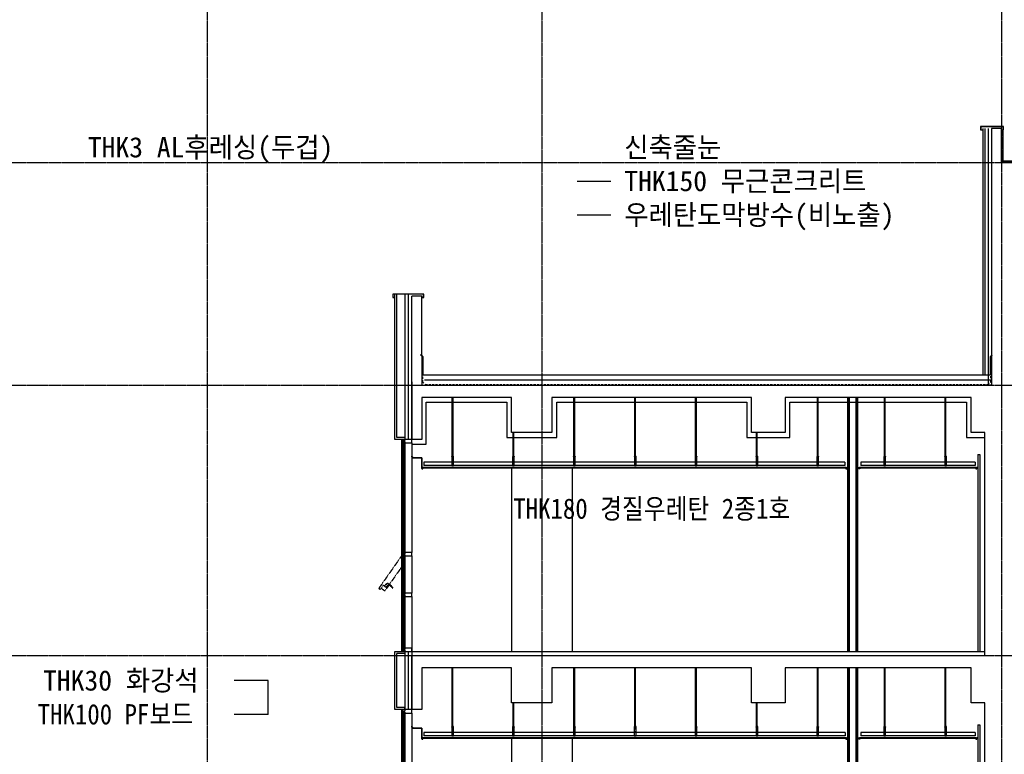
# Model space of a CAD drawing. Header units: millimetres. Extents: x 3445018 to 4174071, y -6064565 to -5122887.
# Tile 84 of 192: x 3682587 to 3697149, y -5415113 to -5404241. Entities that reach past the tile are written whole.
import ezdxf

# ---------------------------------------------------------------- set-up
doc = ezdxf.new("R2010")
doc.units = ezdxf.units.MM
doc.header["$MEASUREMENT"] = 0
doc.linetypes.add('CEN', pattern=[66, 60, -2, 2, -2])
doc.linetypes.add('HID', pattern=[5, 3, -2])
doc.layers.get('0').update_dxf_attribs({"linetype": 'CONTINUOUS'})
for name, color, linetype in [('A_DW_WIN', 4, 'CONTINUOUS'), ('A_EL_08', 8, 'CONTINUOUS'), ('CEN', 13, 'CEN'), ('door', 4, 'CONTINUOUS'), ('EL3', 7, 'CONTINUOUS'), ('FI', 6, 'CONTINUOUS'), ('FIN', 6, 'CONTINUOUS'), ('INSUL', 8, 'CONTINUOUS'), ('MESH', 7, 'MESHLINE'), ('SO-252', 252, 'CONTINUOUS'), ('SY', 1, 'CONTINUOUS'), ('WA1', 2, 'CONTINUOUS'), ('WA3', 7, 'CONTINUOUS'), ('WATER', 4, 'HID'), ('WIN1', 4, 'CONTINUOUS'), ('WIN2', 9, 'CONTINUOUS'), ('문자', 2, 'CONTINUOUS')]:
    doc.layers.add(name, color=color, linetype=linetype)
doc.styles.add('SDP-S', font='txt')
doc.linetypes.add('BATTING', pattern='A,0.0001,-0.1,[134,ltypeshp.shx,S=0.1,R=0,X=-0.1,Y=0],-0.2,[134,ltypeshp.shx,S=0.1,R=180,X=0.1,Y=0],-0.1', length=0.4001)
doc.linetypes.add('MESHLINE', pattern='A,5,-3,["X",Standard,S=1.2,R=0,X=-1.2,Y=-0.6],-1', length=9)

# ---------------------------------------------------------------- blocks, each defined once
blk = doc.blocks.new('CW-1')
at = {"layer": 'door'}
for points in [[(704860, -1026992), (704879, -1026992), (704879, -1026980), (704829, -1026980), (704829, -1026992), (704848, -1026992)], [(704848, -1027028), (704829, -1027028), (704829, -1027130), (704879, -1027130), (704879, -1027028), (704860, -1027028)], [(704848, -1026992), (704848, -1027028)], [(704860, -1026992), (704860, -1027028)]]:
    blk.add_lwpolyline(points, dxfattribs=at)
blk = doc.blocks.new('pw')
at = {"layer": 'A_DW_WIN', "color": 8, "linetype": 'HID', "ltscale": 0.1}
for p, q in [((0, 586), (0, 586)), ((0, 586), (0, 0)), ((28, 586), (0, 586)), ((28, 552), (28, 586)), ((45, 552), (28, 552)), ((45, 542), (45, 552)), ((95, 542), (45, 542)), ((95, 542), (95, 77)), ((0, 0), (28, 0)), ((28, 77), (95, 77)), ((28, 22), (28, 77)), ((28, 0), (28, 22)), ((28, 22), (95, 22)), ((81, 77), (49, 77)), ((51, 112), (51, 111)), ((51, 111), (79, 111)), ((51, 111), (51, 111)), ((51, 111), (51, 111)), ((51, 111), (51, 111)), ((51, 111), (51, 111)), ((51, 111), (51, 111)), ((51, 111), (51, 111)), ((51, 111), (51, 111)), ((51, 111), (51, 111)), ((51, 111), (51, 111)), ((51, 111), (51, 111)), ((51, 111), (51, 111)), ((51, 111), (51, 111)), ((51, 111), (51, 111)), ((51, 111), (51, 111)), ((79, 110), (51, 110)), ((52, 110), (52, 110)), ((78, 110), (78, 110)), ((79, 111), (79, 111)), ((79, 111), (79, 111)), ((81, 118), (82, 119)), ((81, 118), (81, 118)), ((81, 118), (81, 118)), ((81, 77), (81, 92)), ((83, 138), (82, 138)), ((82, 119), (83, 120)), ((84, 139), (83, 138)), ((83, 120), (83, 121)), ((83, 121), (84, 121)), ((86, 139), (84, 139)), ((84, 121), (84, 122)), ((84, 122), (85, 122)), ((85, 122), (85, 123)), ((85, 123), (86, 123)), ((86, 123), (87, 124)), ((88, 125), (89, 125)), ((89, 125), (90, 126)), ((93, 127), (94, 127)), ((94, 127), (95, 127)), ((95, 127), (95, 127)), ((95, 77), (95, 22)), ((166, 119), (166, 119)), ((166, 119), (166, 119)), ((166, 119), (167, 119)), ((167, 119), (168, 119)), ((168, 119), (169, 119)), ((168, 119), (168, 119)), ((169, 119), (170, 119)), ((169, 119), (169, 119)), ((170, 119), (170, 118)), ((170, 118), (171, 118)), ((170, 118), (170, 118)), ((170, 118), (170, 118)), ((171, 118), (171, 118)), ((171, 118), (171, 118)), ((171, 118), (171, 118)), ((171, 118), (171, 118)), ((172, 118), (172, 118)), ((172, 118), (172, 118)), ((172, 118), (172, 118)), ((172, 118), (172, 118)), ((172, 118), (172, 118)), ((172, 118), (172, 118)), ((172, 118), (172, 118)), ((172, 118), (172, 118)), ((172, 118), (172, 118)), ((172, 118), (172, 118)), ((172, 118), (172, 118))]:
    blk.add_line(p, q, dxfattribs=at)
for points in [[(51, 110), (50, 106), (50, 103), (50, 99), (50, 95), (49, 92), (49, 77)], [(53, 120), (52, 119), (52, 118), (52, 117), (51, 116), (51, 115), (51, 114), (51, 113), (51, 112)], [(51, 112), (51, 112), (51, 112), (51, 112)], [(59, 129), (59, 129), (58, 128), (57, 127), (57, 127), (57, 127), (56, 126), (56, 126), (56, 126), (55, 125), (53, 120)], [(82, 138), (81, 138), (79, 138), (78, 137), (77, 137), (76, 137), (75, 136), (74, 136), (73, 136), (71, 135), (71, 135), (70, 135), (69, 134), (68, 134), (67, 133), (66, 133), (65, 133), (64, 132), (64, 132), (63, 131), (62, 131), (62, 131), (61, 130), (60, 130), (60, 129), (59, 129)], [(81, 92), (81, 95), (81, 99), (80, 103), (80, 106), (79, 110)], [(92, 140), (92, 140), (91, 140), (91, 139), (90, 139), (89, 139), (89, 139), (88, 139), (87, 139), (86, 139), (86, 139)], [(87, 124), (87, 124), (88, 125)], [(90, 126), (91, 126), (91, 126), (92, 126), (93, 127)], [(171, 118), (171, 118), (171, 118), (171, 118), (172, 118)], [(172, 118), (172, 118), (172, 118), (172, 118), (172, 118), (172, 118)], [(172, 118), (172, 118), (172, 118), (172, 118), (172, 118), (172, 118), (172, 118), (173, 118), (173, 118), (173, 118), (173, 118), (173, 118), (173, 118), (173, 118), (173, 118), (173, 118)]]:
    blk.add_lwpolyline(points, dxfattribs=at)
for centre, radius, start, end in [((52, 110), 0.2, 90, 180), ((78, 110), 0.2, 0, 90), ((200, -1916), 2058, 92.9412, 93.0172), ((99, -61), 201, 88.0033, 91.108), ((113, -49), 176, 92.2809, 95.6257), ((99, -59), 199, 70.3248, 88.0107), ((113, -53), 180, 73.742, 92.2207)]:
    blk.add_arc(centre, radius, start, end, dxfattribs=at)
for points, start_tangent, end_tangent in [([(79, 111), (81, 117), (81, 118)], (0.026358, 0.999653), (0.475022, 0.879974)), ([(79, 111), (79, 111), (79, 111), (79, 111), (79, 111), (79, 111)], (1, 0), (-0.005944, 0.999982)), ([(166, 119), (166, 120), (163, 120)], (-0.953238, 0.30222), (-0.960308, 0.278941)), ([(169, 127), (166, 128)], (-0.933599, 0.358319), (-0.94133, 0.337487)), ([(175, 123), (174, 124), (174, 124), (174, 124), (174, 125), (173, 125), (172, 126), (170, 126), (169, 127)], (-0.349868, 0.936799), (-0.933599, 0.358318)), ([(175, 123), (175, 122), (175, 121), (175, 120), (174, 119), (174, 119), (174, 119), (173, 118)], (0.348212, -0.937416), (-0.794938, -0.60669)), ([(173, 118), (173, 118), (173, 118), (173, 118), (173, 118)], (0.978884, 0.204415), (0.794086, 0.607805)), ([(173, 118), (173, 118), (173, 118)], (0.914456, -0.404684), (-0.195921, -0.98062))]:
    blk.add_spline(points, degree=3, dxfattribs=dict(at, start_tangent=start_tangent, end_tangent=end_tangent))
blk = doc.blocks.new('기준층')
at = {"color": 8}
for p, q in [((1376128, -3320133), (1376128, -3320180)), ((1382359, -3320133), (1382359, -3320180)), ((1382592, -3320133), (1382592, -3320180)), ((1384283, -3320133), (1384283, -3320180))]:
    blk.add_line(p, q, dxfattribs=at)
at = {"layer": 'A_EL_08'}
blk.add_line((1375850, -3318964), (1375850, -3319794), dxfattribs=at)
at = {"layer": 'EL3', "ltscale": 200}
for p, q in [((1377425, -3320219), (1377425, -3322934)), ((1378325, -3320219), (1378325, -3322934))]:
    blk.add_line(p, q, dxfattribs=at)
at = {"layer": 'FI', "ltscale": 200}
blk.add_line((1375950, -3322934), (1384425, -3322934), dxfattribs=at)
at = {"layer": 'FIN', "ltscale": 200}
for p, q in [((1375700, -3319794), (1375700, -3318934)), ((1375700, -3318934), (1375850, -3318934)), ((1375850, -3318964), (1375730, -3318964)), ((1375730, -3319764), (1375730, -3318964)), ((1375850, -3318934), (1375850, -3318964)), ((1375850, -3319794), (1375700, -3319794)), ((1375850, -3319764), (1375730, -3319764)), ((1375850, -3319794), (1375850, -3319764))]:
    blk.add_line(p, q, dxfattribs=at)
at = {"layer": 'FIN', "ltscale": 1000}
for p, q in [((1384325, -3320019), (1384325, -3322934)), ((1384325, -3320019), (1384355, -3320019)), ((1384355, -3320019), (1384355, -3322934))]:
    blk.add_line(p, q, dxfattribs=at)
for points in [[(1382401, -3322934), (1382401, -3319174)], [(1382413, -3322934), (1382413, -3319174)], [(1382537, -3322934), (1382537, -3319174)], [(1382549, -3322934), (1382549, -3319174)]]:
    blk.add_lwpolyline(points, dxfattribs=at)
at = {"layer": 'FIN'}
blk.add_lwpolyline([(1375950, -3320040), (1375950, -3320057), (1375967, -3320057), (1375964, -3320054), (1375953, -3320054), (1375953, -3320043)], close=True, dxfattribs=at)
for points in [[(1375950, -3320059), (1375965, -3320059), (1375965, -3320069), (1376100, -3320069), (1376100, -3320229), (1376115, -3320229), (1376115, -3320219), (1376114, -3320219), (1376114, -3320227), (1376102, -3320227), (1376102, -3320067), (1375967, -3320067), (1375967, -3320057), (1375950, -3320057), (1375950, -3320059)], [(1382379, -3320219), (1376108, -3320219), (1376108, -3320207), (1382379, -3320206), (1382379, -3320219)], [(1382371, -3320219), (1382371, -3320229), (1382386, -3320229), (1382386, -3320214), (1382401, -3320214), (1382401, -3320199)], [(1382579, -3320219), (1382579, -3320229), (1382564, -3320229), (1382564, -3320214), (1382549, -3320214), (1382549, -3320199)], [(1384303, -3320219), (1382572, -3320219), (1382572, -3320207), (1384303, -3320206), (1384303, -3320219)], [(1384295, -3320219), (1384295, -3320229), (1384310, -3320229), (1384310, -3320214), (1384325, -3320214), (1384325, -3320199)]]:
    blk.add_lwpolyline(points, dxfattribs=at)
at = {"layer": 'INSUL', "linetype": 'BATTING', "ltscale": 100}
blk.add_line((1375899, -3318934), (1375900, -3319794), dxfattribs=at)
at = {"layer": 'SO-252', "color": 8}
for p, q in [((1376550, -3320041), (1376550, -3319174)), ((1376561, -3320041), (1376561, -3319174)), ((1378350, -3320041), (1378350, -3319174)), ((1378361, -3320041), (1378361, -3319174)), ((1379250, -3320041), (1379250, -3319174)), ((1379261, -3320041), (1379261, -3319174)), ((1380150, -3320041), (1380150, -3319174)), ((1380161, -3320041), (1380161, -3319174)), ((1381950, -3320041), (1381950, -3319174)), ((1381961, -3320041), (1381961, -3319174)), ((1382941, -3320041), (1382941, -3319174)), ((1382952, -3320041), (1382952, -3319174)), ((1383841, -3320041), (1383841, -3319174)), ((1383852, -3320041), (1383852, -3319174)), ((1377450, -3320041), (1377450, -3319694)), ((1377461, -3320041), (1377461, -3319694)), ((1381050, -3320041), (1381050, -3319694)), ((1381061, -3320041), (1381061, -3319694)), ((1376568, -3320045), (1376543, -3320045)), ((1376543, -3320045), (1376543, -3320183)), ((1376568, -3320048), (1376543, -3320048)), ((1376566, -3320041), (1376546, -3320041)), ((1376546, -3320041), (1376546, -3320045)), ((1376546, -3320051), (1376546, -3320048)), ((1376566, -3320051), (1376546, -3320051)), ((1376548, -3320041), (1376548, -3320045)), ((1376548, -3320048), (1376548, -3320051)), ((1376550, -3320083), (1376550, -3320051)), ((1376561, -3320083), (1376550, -3320083)), ((1376561, -3320083), (1376561, -3320051)), ((1376563, -3320041), (1376563, -3320045)), ((1376563, -3320048), (1376563, -3320051)), ((1376566, -3320045), (1376566, -3320041)), ((1376566, -3320048), (1376566, -3320051)), ((1376568, -3320183), (1376568, -3320045)), ((1377468, -3320045), (1377443, -3320045)), ((1377443, -3320045), (1377443, -3320183)), ((1377468, -3320048), (1377443, -3320048)), ((1377466, -3320041), (1377446, -3320041)), ((1377446, -3320041), (1377446, -3320045)), ((1377446, -3320051), (1377446, -3320048)), ((1377466, -3320051), (1377446, -3320051)), ((1377448, -3320041), (1377448, -3320045)), ((1377448, -3320048), (1377448, -3320051)), ((1377450, -3320083), (1377450, -3320051)), ((1377461, -3320083), (1377450, -3320083)), ((1377461, -3320083), (1377461, -3320051)), ((1377463, -3320041), (1377463, -3320045)), ((1377463, -3320048), (1377463, -3320051)), ((1377466, -3320045), (1377466, -3320041)), ((1377466, -3320048), (1377466, -3320051)), ((1377468, -3320183), (1377468, -3320045)), ((1378368, -3320045), (1378343, -3320045)), ((1378343, -3320045), (1378343, -3320183)), ((1378368, -3320048), (1378343, -3320048)), ((1378366, -3320041), (1378346, -3320041)), ((1378346, -3320041), (1378346, -3320045)), ((1378346, -3320051), (1378346, -3320048)), ((1378366, -3320051), (1378346, -3320051)), ((1378348, -3320041), (1378348, -3320045)), ((1378348, -3320048), (1378348, -3320051)), ((1378350, -3320083), (1378350, -3320051)), ((1378361, -3320083), (1378350, -3320083)), ((1378361, -3320083), (1378361, -3320051)), ((1378363, -3320041), (1378363, -3320045)), ((1378363, -3320048), (1378363, -3320051)), ((1378366, -3320045), (1378366, -3320041)), ((1378366, -3320048), (1378366, -3320051)), ((1378368, -3320183), (1378368, -3320045)), ((1379268, -3320045), (1379243, -3320045)), ((1379243, -3320045), (1379243, -3320183)), ((1379268, -3320048), (1379243, -3320048)), ((1379266, -3320041), (1379246, -3320041)), ((1379246, -3320041), (1379246, -3320045)), ((1379246, -3320051), (1379246, -3320048)), ((1379266, -3320051), (1379246, -3320051)), ((1379248, -3320041), (1379248, -3320045)), ((1379248, -3320048), (1379248, -3320051)), ((1379250, -3320083), (1379250, -3320051)), ((1379261, -3320083), (1379250, -3320083)), ((1379261, -3320083), (1379261, -3320051)), ((1379263, -3320041), (1379263, -3320045)), ((1379263, -3320048), (1379263, -3320051)), ((1379266, -3320045), (1379266, -3320041)), ((1379266, -3320048), (1379266, -3320051)), ((1379268, -3320183), (1379268, -3320045)), ((1380168, -3320045), (1380143, -3320045)), ((1380143, -3320045), (1380143, -3320183)), ((1380168, -3320048), (1380143, -3320048)), ((1380166, -3320041), (1380146, -3320041)), ((1380146, -3320041), (1380146, -3320045)), ((1380146, -3320051), (1380146, -3320048)), ((1380166, -3320051), (1380146, -3320051)), ((1380148, -3320041), (1380148, -3320045)), ((1380148, -3320048), (1380148, -3320051)), ((1380150, -3320083), (1380150, -3320051)), ((1380161, -3320083), (1380150, -3320083)), ((1380161, -3320083), (1380161, -3320051)), ((1380163, -3320041), (1380163, -3320045)), ((1380163, -3320048), (1380163, -3320051)), ((1380166, -3320045), (1380166, -3320041)), ((1380166, -3320048), (1380166, -3320051)), ((1380168, -3320183), (1380168, -3320045)), ((1381068, -3320045), (1381043, -3320045)), ((1381043, -3320045), (1381043, -3320183)), ((1381068, -3320048), (1381043, -3320048)), ((1381066, -3320041), (1381046, -3320041)), ((1381046, -3320041), (1381046, -3320045)), ((1381046, -3320051), (1381046, -3320048)), ((1381066, -3320051), (1381046, -3320051)), ((1381048, -3320041), (1381048, -3320045)), ((1381048, -3320048), (1381048, -3320051)), ((1381050, -3320083), (1381050, -3320051)), ((1381061, -3320083), (1381050, -3320083)), ((1381061, -3320083), (1381061, -3320051)), ((1381063, -3320041), (1381063, -3320045)), ((1381063, -3320048), (1381063, -3320051)), ((1381066, -3320045), (1381066, -3320041)), ((1381066, -3320048), (1381066, -3320051)), ((1381068, -3320183), (1381068, -3320045)), ((1381968, -3320045), (1381943, -3320045)), ((1381943, -3320045), (1381943, -3320183)), ((1381968, -3320048), (1381943, -3320048)), ((1381966, -3320041), (1381946, -3320041)), ((1381946, -3320041), (1381946, -3320045)), ((1381946, -3320051), (1381946, -3320048)), ((1381966, -3320051), (1381946, -3320051)), ((1381948, -3320041), (1381948, -3320045)), ((1381948, -3320048), (1381948, -3320051)), ((1381950, -3320083), (1381950, -3320051)), ((1381961, -3320083), (1381950, -3320083)), ((1381961, -3320083), (1381961, -3320051)), ((1381963, -3320041), (1381963, -3320045)), ((1381963, -3320048), (1381963, -3320051)), ((1381966, -3320045), (1381966, -3320041)), ((1381966, -3320048), (1381966, -3320051)), ((1381968, -3320183), (1381968, -3320045)), ((1382959, -3320045), (1382934, -3320045)), ((1382934, -3320045), (1382934, -3320183)), ((1382959, -3320048), (1382934, -3320048)), ((1382957, -3320041), (1382937, -3320041)), ((1382937, -3320041), (1382937, -3320045)), ((1382937, -3320051), (1382937, -3320048)), ((1382957, -3320051), (1382937, -3320051)), ((1382939, -3320041), (1382939, -3320045)), ((1382939, -3320048), (1382939, -3320051)), ((1382941, -3320083), (1382941, -3320051)), ((1382952, -3320083), (1382941, -3320083)), ((1382952, -3320083), (1382952, -3320051)), ((1382954, -3320041), (1382954, -3320045)), ((1382954, -3320048), (1382954, -3320051)), ((1382957, -3320045), (1382957, -3320041)), ((1382957, -3320048), (1382957, -3320051)), ((1382959, -3320183), (1382959, -3320045)), ((1383859, -3320045), (1383834, -3320045)), ((1383834, -3320045), (1383834, -3320183)), ((1383859, -3320048), (1383834, -3320048)), ((1383857, -3320041), (1383837, -3320041)), ((1383837, -3320041), (1383837, -3320045)), ((1383837, -3320051), (1383837, -3320048)), ((1383857, -3320051), (1383837, -3320051)), ((1383839, -3320041), (1383839, -3320045)), ((1383839, -3320048), (1383839, -3320051)), ((1383841, -3320083), (1383841, -3320051)), ((1383852, -3320083), (1383841, -3320083)), ((1383852, -3320083), (1383852, -3320051)), ((1383854, -3320041), (1383854, -3320045)), ((1383854, -3320048), (1383854, -3320051)), ((1383857, -3320045), (1383857, -3320041)), ((1383857, -3320048), (1383857, -3320051)), ((1383859, -3320183), (1383859, -3320045)), ((1382359, -3320133), (1376128, -3320133)), ((1382359, -3320180), (1376128, -3320180)), ((1376568, -3320120), (1376543, -3320120)), ((1376568, -3320133), (1376543, -3320133)), ((1376568, -3320180), (1376543, -3320180)), ((1376543, -3320183), (1376568, -3320183)), ((1377468, -3320120), (1377443, -3320120)), ((1377468, -3320133), (1377443, -3320133)), ((1377468, -3320180), (1377443, -3320180)), ((1377443, -3320183), (1377468, -3320183)), ((1378368, -3320120), (1378343, -3320120)), ((1378368, -3320133), (1378343, -3320133)), ((1378368, -3320180), (1378343, -3320180)), ((1378343, -3320183), (1378368, -3320183)), ((1379268, -3320120), (1379243, -3320120)), ((1379268, -3320133), (1379243, -3320133)), ((1379268, -3320180), (1379243, -3320180)), ((1379243, -3320183), (1379268, -3320183)), ((1380168, -3320120), (1380143, -3320120)), ((1380168, -3320133), (1380143, -3320133)), ((1380168, -3320180), (1380143, -3320180)), ((1380143, -3320183), (1380168, -3320183)), ((1381068, -3320120), (1381043, -3320120)), ((1381068, -3320133), (1381043, -3320133)), ((1381068, -3320180), (1381043, -3320180)), ((1381043, -3320183), (1381068, -3320183)), ((1381968, -3320120), (1381943, -3320120)), ((1381968, -3320133), (1381943, -3320133)), ((1381968, -3320180), (1381943, -3320180)), ((1381943, -3320183), (1381968, -3320183)), ((1384283, -3320133), (1382592, -3320133)), ((1384283, -3320180), (1382592, -3320180)), ((1382959, -3320120), (1382934, -3320120)), ((1382959, -3320133), (1382934, -3320133)), ((1382959, -3320180), (1382934, -3320180)), ((1382934, -3320183), (1382959, -3320183)), ((1383859, -3320120), (1383834, -3320120)), ((1383859, -3320133), (1383834, -3320133)), ((1383859, -3320180), (1383834, -3320180)), ((1383834, -3320183), (1383859, -3320183))]:
    blk.add_line(p, q, dxfattribs=at)
at = {"layer": 'WA1'}
blk.add_lwpolyline([(1384425, -3322994), (1384425, -3319694), (1384225, -3319694), (1384225, -3319174), (1381475, -3319174), (1381475, -3319694), (1380975, -3319694), (1380975, -3319174), (1378025, -3319174), (1378025, -3319694), (1377425, -3319694), (1377425, -3319174), (1376100, -3319174), (1376100, -3319794), (1375950, -3319794), (1375950, -3318994), (1384425, -3318994)], dxfattribs=at)
at = {"layer": 'WA3', "ltscale": 1000}
for points in [[(1382425, -3322934), (1382425, -3319174)], [(1382525, -3322934), (1382525, -3319174)]]:
    blk.add_lwpolyline(points, dxfattribs=at)
at = {"layer": 'WIN1', "ltscale": 1000}
for p, q in [((1375812, -3319844), (1375812, -3321469)), ((1375830, -3319825), (1375830, -3321488)), ((1375848, -3319844), (1375848, -3321469)), ((1375812, -3321519), (1375812, -3322069)), ((1375830, -3321500), (1375830, -3322088)), ((1375848, -3321519), (1375848, -3322069)), ((1375812, -3322119), (1375812, -3322894)), ((1375830, -3322100), (1375830, -3322903)), ((1375848, -3322119), (1375848, -3322894))]:
    blk.add_line(p, q, dxfattribs=at)
at = {"layer": 'WIN2', "ltscale": 1000}
for p, q in [((1375950, -3318934), (1375950, -3319794)), ((1375800, -3319844), (1375800, -3321469)), ((1375950, -3319844), (1375950, -3321469)), ((1375800, -3321519), (1375800, -3322069)), ((1375950, -3321519), (1375950, -3322069)), ((1375800, -3322119), (1375800, -3322894)), ((1375950, -3322119), (1375950, -3322894))]:
    blk.add_line(p, q, dxfattribs=at)
at = {"rotation": 324.9999999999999}
blk.add_blockref('pw', (1375464, -3321999), dxfattribs=at)
at = {"layer": 'WIN1', "rotation": 90}
for p in [(348820, -4024673), (348820, -4026348), (348820, -4026948), (348820, -4027763)]:
    blk.add_blockref('CW-1', p, dxfattribs=at)

msp = doc.modelspace()

# ---------------------------------------------------------------- linework, layer by layer
at = {"color": 8}
for p, q in [((3688561.586, -5410790.636), (3688561.586, -5410838.136)), ((3694792.592, -5410790.386), (3694792.592, -5410837.886)), ((3695025.592, -5410790.636), (3695025.592, -5410838.136)), ((3696716.592, -5410790.386), (3696716.592, -5410837.886))]:
    msp.add_line(p, q, dxfattribs=at)
at = {"layer": 'A_EL_08'}
msp.add_line((3688284.092, -5408304.886), (3688284.092, -5410421.886), dxfattribs=at)
at = {"layer": 'CEN'}
for p, q in [((3685359.092, -5401351.886), (3685359.092, -5459758.902)), ((3690309.092, -5401351.886), (3690309.092, -5459758.902)), ((3697109.092, -5401351.886), (3697109.092, -5459758.902)), ((3681101.324, -5406351.886), (3725809.092, -5406351.886)), ((3681101.324, -5409651.886), (3725809.092, -5409651.886)), ((3681101.324, -5413651.886), (3725809.092, -5413651.886))]:
    msp.add_line(p, q, dxfattribs=at)
at = {"layer": 'EL3', "ltscale": 200}
for p, q in [((3689858.984, -5410876.834), (3689859.092, -5413591.886)), ((3690758.984, -5410876.798), (3690759.092, -5413591.85)), ((3688384.092, -5413531.886), (3688384.092, -5413591.886))]:
    msp.add_line(p, q, dxfattribs=at)
at = {"layer": 'FI', "ltscale": 200}
for p, q in [((3688134.092, -5410451.886), (3688134.092, -5408304.886)), ((3688164.092, -5410421.886), (3688164.092, -5408304.886)), ((3688284.092, -5410451.886), (3688134.092, -5410451.886)), ((3688284.092, -5410421.886), (3688164.092, -5410421.886)), ((3688284.092, -5410421.886), (3688284.092, -5410451.886)), ((3688384.092, -5413591.886), (3696859.092, -5413591.886))]:
    msp.add_line(p, q, dxfattribs=at)
at = {"layer": 'FIN', "ltscale": 1000}
for p, q in [((3696759.092, -5410676.636), (3696759.092, -5413591.886)), ((3696759.092, -5410676.636), (3696789.092, -5410676.636)), ((3696789.092, -5410676.636), (3696789.092, -5413591.886))]:
    msp.add_line(p, q, dxfattribs=at)
for points in [[(3697109.092, -5405871.886), (3697139.092, -5405871.886), (3697139.092, -5405821.886), (3696799.092, -5405821.886), (3696799.092, -5405871.886), (3696829.092, -5405871.886)], [(3697109.092, -5405868.886), (3697136.092, -5405868.886), (3697136.092, -5405824.886), (3696802.092, -5405824.886), (3696802.092, -5405868.886), (3696829.092, -5405868.886)], [(3688534.092, -5408351.886), (3688564.092, -5408351.886), (3688564.092, -5408301.886), (3688104.092, -5408301.886), (3688104.092, -5408351.886), (3688134.092, -5408351.886)], [(3688534.092, -5408348.886), (3688561.092, -5408348.886), (3688561.092, -5408304.886), (3688107.092, -5408304.886), (3688107.092, -5408348.886), (3688134.092, -5408348.886)], [(3694835.092, -5413591.886), (3694835.092, -5409831.886)], [(3694847.092, -5413591.886), (3694847.092, -5409831.886)], [(3694971.092, -5413591.886), (3694971.092, -5409831.886)], [(3694983.092, -5413591.886), (3694983.092, -5409831.886)]]:
    msp.add_lwpolyline(points, dxfattribs=at)
at = {"layer": 'FIN', "ltscale": 200}
for points in [[(3696829.092, -5405851.886), (3696829.092, -5409501.886)], [(3696859.092, -5405851.886), (3696859.092, -5409501.886)], [(3697129.092, -5405871.886), (3697129.092, -5406331.886), (3702689.092, -5406331.886), (3702689.092, -5405868.886)], [(3696964.95, -5409201.886), (3696939.092, -5409227.744), (3696939.092, -5409501.886), (3688554.092, -5409501.886), (3688554.092, -5409227.744), (3688528.235, -5409201.886)]]:
    msp.add_lwpolyline(points, dxfattribs=at)
at = {"layer": 'FIN', "color": 252, "ltscale": 200, "true_color": 0x939598}
msp.add_lwpolyline([(3696859.092, -5405851.886), (3696859.092, -5409501.886)], dxfattribs=at)
at = {"layer": 'FIN'}
msp.add_lwpolyline([(3688384.092, -5410697.936), (3688384.092, -5410715.136), (3688401.292, -5410715.136), (3688398.292, -5410712.136), (3688387.092, -5410712.136), (3688387.092, -5410700.936)], close=True, dxfattribs=at)
for points in [[(3688384.092, -5410716.636), (3688399.092, -5410716.636), (3688399.092, -5410726.636), (3688534.092, -5410726.636), (3688534.092, -5410886.636), (3688549.092, -5410886.636), (3688549.092, -5410876.636), (3688547.592, -5410876.636), (3688547.592, -5410885.136), (3688535.592, -5410885.136), (3688535.592, -5410725.136), (3688400.592, -5410725.136), (3688400.592, -5410715.136), (3688384.092, -5410715.136), (3688384.092, -5410716.636)], [(3694812.592, -5410876.636), (3688541.586, -5410876.886), (3688541.586, -5410864.386), (3694812.592, -5410864.136), (3694812.592, -5410876.636)], [(3694805.092, -5410876.636), (3694805.092, -5410886.636), (3694820.092, -5410886.636), (3694820.092, -5410871.636), (3694835.092, -5410871.636), (3694835.092, -5410856.636)], [(3695013.092, -5410876.636), (3695013.092, -5410886.636), (3694998.092, -5410886.636), (3694998.092, -5410871.636), (3694983.092, -5410871.636), (3694983.092, -5410856.636)], [(3696736.592, -5410876.636), (3695005.592, -5410876.886), (3695005.592, -5410864.386), (3696736.592, -5410864.136), (3696736.592, -5410876.636)], [(3696729.092, -5410876.636), (3696729.092, -5410886.636), (3696744.092, -5410886.636), (3696744.092, -5410871.636), (3696759.092, -5410871.636), (3696759.092, -5410856.636)]]:
    msp.add_lwpolyline(points, dxfattribs=at)
at = {"layer": 'INSUL', "linetype": 'BATTING', "ltscale": 100}
msp.add_line((3688334.092, -5408304.886), (3688333.092, -5410451.886), dxfattribs=at)
msp.add_lwpolyline([(3696909.092, -5405851.886), (3696909.092, -5409651.886)], dxfattribs=at)
at = {"layer": 'INSUL', "linetype": 'BATTING', "ltscale": 180}
msp.add_lwpolyline([(3688384.092, -5410520.235), (3688598.869, -5410520.235), (3688599.002, -5409901.648), (3689789.092, -5409901.886), (3689789.092, -5410421.886), (3690529.092, -5410421.886), (3690529.092, -5409901.886), (3693339.092, -5409901.886), (3693339.092, -5410421.886), (3693979.092, -5410421.886), (3693979.092, -5409901.886), (3696589.092, -5409901.886), (3696589.092, -5410421.886), (3696859.092, -5410421.886)], dxfattribs=at)
at = {"layer": 'MESH', "ltscale": 10}
msp.add_line((3696959.092, -5409576.886), (3688576.119, -5409576.886), dxfattribs=at)
at = {"layer": 'SO-252', "color": 8}
for p, q in [((3688984.092, -5410699.136), (3688984.092, -5409831.886)), ((3688995.342, -5410699.136), (3688995.342, -5409831.886)), ((3690784.092, -5410699.136), (3690784.092, -5409831.886)), ((3690795.342, -5410699.136), (3690795.342, -5409831.886)), ((3691684.092, -5410699.136), (3691684.092, -5409831.886)), ((3691695.342, -5410699.136), (3691695.342, -5409831.886)), ((3692584.092, -5410699.136), (3692584.092, -5409831.886)), ((3692595.342, -5410699.136), (3692595.342, -5409831.886)), ((3694384.092, -5410699.136), (3694384.092, -5409831.886)), ((3694395.342, -5410699.136), (3694395.342, -5409831.886)), ((3695374.838, -5410699.136), (3695374.838, -5409831.886)), ((3695386.088, -5410699.136), (3695386.088, -5409831.886)), ((3696274.838, -5410699.136), (3696274.838, -5409831.886)), ((3696286.088, -5410699.136), (3696286.088, -5409831.886)), ((3689884.092, -5410699.136), (3689884.092, -5410351.886)), ((3689895.342, -5410699.136), (3689895.342, -5410351.886)), ((3693484.092, -5410699.136), (3693484.092, -5410351.886)), ((3693495.342, -5410699.136), (3693495.342, -5410351.886)), ((3694792.592, -5410790.386), (3688561.586, -5410790.636)), ((3689002.217, -5410702.886), (3688977.217, -5410702.886)), ((3688977.217, -5410702.886), (3688977.217, -5410840.386)), ((3689002.217, -5410705.386), (3688977.217, -5410705.386)), ((3689002.217, -5410777.886), (3688977.217, -5410777.886)), ((3689002.217, -5410790.386), (3688977.217, -5410790.386)), ((3688999.717, -5410699.136), (3688979.717, -5410699.136)), ((3688979.717, -5410699.136), (3688979.717, -5410702.886)), ((3688979.717, -5410709.136), (3688979.717, -5410705.386)), ((3688999.717, -5410709.136), (3688979.717, -5410709.136)), ((3688982.217, -5410699.136), (3688982.217, -5410702.886)), ((3688982.217, -5410705.386), (3688982.217, -5410709.136)), ((3688984.092, -5410740.386), (3688984.092, -5410709.136)), ((3688995.342, -5410740.386), (3688984.092, -5410740.386)), ((3688995.342, -5410740.386), (3688995.342, -5410709.136)), ((3688997.217, -5410699.136), (3688997.217, -5410702.886)), ((3688997.217, -5410705.386), (3688997.217, -5410709.136)), ((3688999.717, -5410702.886), (3688999.717, -5410699.136)), ((3688999.717, -5410705.386), (3688999.717, -5410709.136)), ((3689002.217, -5410840.386), (3689002.217, -5410702.886)), ((3689902.217, -5410702.886), (3689877.217, -5410702.886)), ((3689877.217, -5410702.886), (3689877.217, -5410840.386)), ((3689902.217, -5410705.386), (3689877.217, -5410705.386)), ((3689902.217, -5410777.886), (3689877.217, -5410777.886)), ((3689902.217, -5410790.386), (3689877.217, -5410790.386)), ((3689899.717, -5410699.136), (3689879.717, -5410699.136)), ((3689879.717, -5410699.136), (3689879.717, -5410702.886)), ((3689879.717, -5410709.136), (3689879.717, -5410705.386)), ((3689899.717, -5410709.136), (3689879.717, -5410709.136)), ((3689882.217, -5410699.136), (3689882.217, -5410702.886)), ((3689882.217, -5410705.386), (3689882.217, -5410709.136)), ((3689884.092, -5410740.386), (3689884.092, -5410709.136)), ((3689895.342, -5410740.386), (3689884.092, -5410740.386)), ((3689895.342, -5410740.386), (3689895.342, -5410709.136)), ((3689897.217, -5410699.136), (3689897.217, -5410702.886)), ((3689897.217, -5410705.386), (3689897.217, -5410709.136)), ((3689899.717, -5410702.886), (3689899.717, -5410699.136)), ((3689899.717, -5410705.386), (3689899.717, -5410709.136)), ((3689902.217, -5410840.386), (3689902.217, -5410702.886)), ((3690802.217, -5410702.886), (3690777.217, -5410702.886)), ((3690777.217, -5410702.886), (3690777.217, -5410840.386)), ((3690802.217, -5410705.386), (3690777.217, -5410705.386)), ((3690802.217, -5410777.886), (3690777.217, -5410777.886)), ((3690802.217, -5410790.386), (3690777.217, -5410790.386)), ((3690799.717, -5410699.136), (3690779.717, -5410699.136)), ((3690779.717, -5410699.136), (3690779.717, -5410702.886)), ((3690779.717, -5410709.136), (3690779.717, -5410705.386)), ((3690799.717, -5410709.136), (3690779.717, -5410709.136)), ((3690782.217, -5410699.136), (3690782.217, -5410702.886)), ((3690782.217, -5410705.386), (3690782.217, -5410709.136)), ((3690784.092, -5410740.386), (3690784.092, -5410709.136)), ((3690795.342, -5410740.386), (3690784.092, -5410740.386)), ((3690795.342, -5410740.386), (3690795.342, -5410709.136)), ((3690797.217, -5410699.136), (3690797.217, -5410702.886)), ((3690797.217, -5410705.386), (3690797.217, -5410709.136)), ((3690799.717, -5410702.886), (3690799.717, -5410699.136)), ((3690799.717, -5410705.386), (3690799.717, -5410709.136)), ((3690802.217, -5410840.386), (3690802.217, -5410702.886)), ((3691702.217, -5410702.886), (3691677.217, -5410702.886)), ((3691677.217, -5410702.886), (3691677.217, -5410840.386)), ((3691702.217, -5410705.386), (3691677.217, -5410705.386)), ((3691702.217, -5410777.886), (3691677.217, -5410777.886)), ((3691702.217, -5410790.386), (3691677.217, -5410790.386)), ((3691699.717, -5410699.136), (3691679.717, -5410699.136)), ((3691679.717, -5410699.136), (3691679.717, -5410702.886)), ((3691679.717, -5410709.136), (3691679.717, -5410705.386)), ((3691699.717, -5410709.136), (3691679.717, -5410709.136)), ((3691682.217, -5410699.136), (3691682.217, -5410702.886)), ((3691682.217, -5410705.386), (3691682.217, -5410709.136)), ((3691684.092, -5410740.386), (3691684.092, -5410709.136)), ((3691695.342, -5410740.386), (3691684.092, -5410740.386)), ((3691695.342, -5410740.386), (3691695.342, -5410709.136)), ((3691697.217, -5410699.136), (3691697.217, -5410702.886)), ((3691697.217, -5410705.386), (3691697.217, -5410709.136)), ((3691699.717, -5410702.886), (3691699.717, -5410699.136)), ((3691699.717, -5410705.386), (3691699.717, -5410709.136)), ((3691702.217, -5410840.386), (3691702.217, -5410702.886)), ((3692602.217, -5410702.886), (3692577.217, -5410702.886)), ((3692577.217, -5410702.886), (3692577.217, -5410840.386)), ((3692602.217, -5410705.386), (3692577.217, -5410705.386)), ((3692602.217, -5410777.886), (3692577.217, -5410777.886)), ((3692602.217, -5410790.386), (3692577.217, -5410790.386)), ((3692599.717, -5410699.136), (3692579.717, -5410699.136)), ((3692579.717, -5410699.136), (3692579.717, -5410702.886)), ((3692579.717, -5410709.136), (3692579.717, -5410705.386)), ((3692599.717, -5410709.136), (3692579.717, -5410709.136)), ((3692582.217, -5410699.136), (3692582.217, -5410702.886)), ((3692582.217, -5410705.386), (3692582.217, -5410709.136)), ((3692584.092, -5410740.386), (3692584.092, -5410709.136)), ((3692595.342, -5410740.386), (3692584.092, -5410740.386)), ((3692595.342, -5410740.386), (3692595.342, -5410709.136)), ((3692597.217, -5410699.136), (3692597.217, -5410702.886)), ((3692597.217, -5410705.386), (3692597.217, -5410709.136)), ((3692599.717, -5410702.886), (3692599.717, -5410699.136)), ((3692599.717, -5410705.386), (3692599.717, -5410709.136)), ((3692602.217, -5410840.386), (3692602.217, -5410702.886)), ((3693502.217, -5410702.886), (3693477.217, -5410702.886)), ((3693477.217, -5410702.886), (3693477.217, -5410840.386)), ((3693502.217, -5410705.386), (3693477.217, -5410705.386)), ((3693502.217, -5410777.886), (3693477.217, -5410777.886)), ((3693502.217, -5410790.386), (3693477.217, -5410790.386)), ((3693499.717, -5410699.136), (3693479.717, -5410699.136)), ((3693479.717, -5410699.136), (3693479.717, -5410702.886)), ((3693479.717, -5410709.136), (3693479.717, -5410705.386)), ((3693499.717, -5410709.136), (3693479.717, -5410709.136)), ((3693482.217, -5410699.136), (3693482.217, -5410702.886)), ((3693482.217, -5410705.386), (3693482.217, -5410709.136)), ((3693484.092, -5410740.386), (3693484.092, -5410709.136)), ((3693495.342, -5410740.386), (3693484.092, -5410740.386)), ((3693495.342, -5410740.386), (3693495.342, -5410709.136)), ((3693497.217, -5410699.136), (3693497.217, -5410702.886)), ((3693497.217, -5410705.386), (3693497.217, -5410709.136)), ((3693499.717, -5410702.886), (3693499.717, -5410699.136)), ((3693499.717, -5410705.386), (3693499.717, -5410709.136)), ((3693502.217, -5410840.386), (3693502.217, -5410702.886)), ((3694402.217, -5410702.886), (3694377.217, -5410702.886)), ((3694377.217, -5410702.886), (3694377.217, -5410840.386)), ((3694402.217, -5410705.386), (3694377.217, -5410705.386)), ((3694402.217, -5410777.886), (3694377.217, -5410777.886)), ((3694402.217, -5410790.386), (3694377.217, -5410790.386)), ((3694399.717, -5410699.136), (3694379.717, -5410699.136)), ((3694379.717, -5410699.136), (3694379.717, -5410702.886)), ((3694379.717, -5410709.136), (3694379.717, -5410705.386)), ((3694399.717, -5410709.136), (3694379.717, -5410709.136)), ((3694382.217, -5410699.136), (3694382.217, -5410702.886)), ((3694382.217, -5410705.386), (3694382.217, -5410709.136)), ((3694384.092, -5410740.386), (3694384.092, -5410709.136)), ((3694395.342, -5410740.386), (3694384.092, -5410740.386)), ((3694395.342, -5410740.386), (3694395.342, -5410709.136)), ((3694397.217, -5410699.136), (3694397.217, -5410702.886)), ((3694397.217, -5410705.386), (3694397.217, -5410709.136)), ((3694399.717, -5410702.886), (3694399.717, -5410699.136)), ((3694399.717, -5410705.386), (3694399.717, -5410709.136)), ((3694402.217, -5410840.386), (3694402.217, -5410702.886)), ((3696716.592, -5410790.386), (3695025.592, -5410790.636)), ((3695392.963, -5410702.886), (3695367.963, -5410702.886)), ((3695367.963, -5410702.886), (3695367.963, -5410840.386)), ((3695392.963, -5410705.386), (3695367.963, -5410705.386)), ((3695392.963, -5410777.886), (3695367.963, -5410777.886)), ((3695392.963, -5410790.386), (3695367.963, -5410790.386)), ((3695390.463, -5410699.136), (3695370.463, -5410699.136)), ((3695370.463, -5410699.136), (3695370.463, -5410702.886)), ((3695370.463, -5410709.136), (3695370.463, -5410705.386)), ((3695390.463, -5410709.136), (3695370.463, -5410709.136)), ((3695372.963, -5410699.136), (3695372.963, -5410702.886)), ((3695372.963, -5410705.386), (3695372.963, -5410709.136)), ((3695374.838, -5410740.386), (3695374.838, -5410709.136)), ((3695386.088, -5410740.386), (3695374.838, -5410740.386)), ((3695386.088, -5410740.386), (3695386.088, -5410709.136)), ((3695387.963, -5410699.136), (3695387.963, -5410702.886)), ((3695387.963, -5410705.386), (3695387.963, -5410709.136)), ((3695390.463, -5410702.886), (3695390.463, -5410699.136)), ((3695390.463, -5410705.386), (3695390.463, -5410709.136)), ((3695392.963, -5410840.386), (3695392.963, -5410702.886)), ((3696292.963, -5410702.886), (3696267.963, -5410702.886)), ((3696267.963, -5410702.886), (3696267.963, -5410840.386)), ((3696292.963, -5410705.386), (3696267.963, -5410705.386)), ((3696292.963, -5410777.886), (3696267.963, -5410777.886)), ((3696292.963, -5410790.386), (3696267.963, -5410790.386)), ((3696290.463, -5410699.136), (3696270.463, -5410699.136)), ((3696270.463, -5410699.136), (3696270.463, -5410702.886)), ((3696270.463, -5410709.136), (3696270.463, -5410705.386)), ((3696290.463, -5410709.136), (3696270.463, -5410709.136)), ((3696272.963, -5410699.136), (3696272.963, -5410702.886)), ((3696272.963, -5410705.386), (3696272.963, -5410709.136)), ((3696274.838, -5410740.386), (3696274.838, -5410709.136)), ((3696286.088, -5410740.386), (3696274.838, -5410740.386)), ((3696286.088, -5410740.386), (3696286.088, -5410709.136)), ((3696287.963, -5410699.136), (3696287.963, -5410702.886)), ((3696287.963, -5410705.386), (3696287.963, -5410709.136)), ((3696290.463, -5410702.886), (3696290.463, -5410699.136)), ((3696290.463, -5410705.386), (3696290.463, -5410709.136)), ((3696292.963, -5410840.386), (3696292.963, -5410702.886)), ((3694792.592, -5410837.886), (3688561.586, -5410838.136)), ((3689002.217, -5410837.886), (3688977.217, -5410837.886)), ((3688977.217, -5410840.386), (3689002.217, -5410840.386)), ((3689902.217, -5410837.886), (3689877.217, -5410837.886)), ((3689877.217, -5410840.386), (3689902.217, -5410840.386)), ((3690802.217, -5410837.886), (3690777.217, -5410837.886)), ((3690777.217, -5410840.386), (3690802.217, -5410840.386)), ((3691702.217, -5410837.886), (3691677.217, -5410837.886)), ((3691677.217, -5410840.386), (3691702.217, -5410840.386)), ((3692602.217, -5410837.886), (3692577.217, -5410837.886)), ((3692577.217, -5410840.386), (3692602.217, -5410840.386)), ((3693502.217, -5410837.886), (3693477.217, -5410837.886)), ((3693477.217, -5410840.386), (3693502.217, -5410840.386)), ((3694402.217, -5410837.886), (3694377.217, -5410837.886)), ((3694377.217, -5410840.386), (3694402.217, -5410840.386)), ((3696716.592, -5410837.886), (3695025.592, -5410838.136)), ((3695392.963, -5410837.886), (3695367.963, -5410837.886)), ((3695367.963, -5410840.386), (3695392.963, -5410840.386)), ((3696292.963, -5410837.886), (3696267.963, -5410837.886)), ((3696267.963, -5410840.386), (3696292.963, -5410840.386))]:
    msp.add_line(p, q, dxfattribs=at)
at = {"layer": 'SY'}
for points in [[(3688358.342, -5408335.651, 0, 150, 0), (3688358.342, -5407935.651, 0, 0, 0), (3688358.342, -5406130.738, 0, 0, 0), (3688358.342, -5406130.738, 0, 0, 0), (3687858.342, -5406130.738, 0, 0, 0)], [(3690830.89, -5409568.063, 0, 150, 0), (3690830.89, -5409168.063, 0, 0, 0), (3690830.89, -5406130.738, 0, 0, 0), (3690830.89, -5406130.738, 0, 0, 0), (3691330.89, -5406130.738, 0, 0, 0)], [(3689188.496, -5409916.211, 0, 150, 0), (3689188.496, -5410316.211, 0, 0, 0), (3689188.496, -5411474.27, 0, 0, 0), (3689188.496, -5411474.27, 0, 0, 0), (3689688.496, -5411474.27, 0, 0, 0)], [(3688134.092, -5414021.886, 0, 150, 0), (3687734.092, -5414021.886, 0, 0, 0), (3686260.537, -5414021.886, 0, 0, 0), (3686260.537, -5414021.886, 0, 0, 0)]]:
    msp.add_lwpolyline(points, format="xyseb", dxfattribs=at)
for points in [[(3690830.89, -5406630.738), (3691330.89, -5406630.738)], [(3690830.89, -5407130.738), (3691330.89, -5407130.738)], [(3686260.537, -5414521.886), (3686260.537, -5414021.886), (3686260.537, -5414021.886), (3685760.537, -5414021.886)], [(3686260.537, -5414521.886), (3685760.537, -5414521.886)]]:
    msp.add_lwpolyline(points, dxfattribs=at)
at = {"layer": 'WA1', "ltscale": 1000}
for p, q in [((3688384.092, -5409801.886), (3688384.092, -5408331.886)), ((3688534.092, -5408331.886), (3688384.092, -5408331.886)), ((3688534.092, -5409201.886), (3688534.092, -5408331.886))]:
    msp.add_line(p, q, dxfattribs=at)
at = {"layer": 'WA1'}
for points in [[(3702709.092, -5406351.886), (3697109.092, -5406351.886), (3697109.092, -5405851.886), (3696959.092, -5405851.886), (3696959.092, -5409651.886), (3696859.092, -5409651.886)], [(3696859.092, -5413651.886), (3696859.092, -5410351.886), (3696659.092, -5410351.886), (3696659.092, -5409831.886), (3693909.092, -5409831.886), (3693909.092, -5410351.886), (3693409.092, -5410351.886), (3693409.092, -5409831.886), (3690459.092, -5409831.886), (3690459.092, -5410351.886), (3689859.092, -5410351.886), (3689859.092, -5409831.886), (3688534.092, -5409831.886), (3688534.092, -5410451.886), (3688384.092, -5410451.886), (3688384.092, -5409651.886), (3696859.092, -5409651.886)]]:
    msp.add_lwpolyline(points, dxfattribs=at)
at = {"layer": 'WA1', "ltscale": 1000}
msp.add_lwpolyline([(3688534.092, -5409201.886), (3688514.092, -5409201.886), (3688534.092, -5409221.886), (3688534.092, -5409651.886)], dxfattribs=at)
at = {"layer": 'WA3', "ltscale": 1000}
for points in [[(3694859.092, -5413591.886), (3694859.092, -5409831.886)], [(3694959.092, -5413591.886), (3694959.092, -5409831.886)]]:
    msp.add_lwpolyline(points, dxfattribs=at)
at = {"layer": 'WATER', "ltscale": 10}
for points in [[(3697119.092, -5405871.886), (3697119.092, -5406341.886), (3702699.092, -5406341.886), (3702699.092, -5405868.886)], [(3688521.163, -5409201.886), (3688544.092, -5409224.815), (3688544.092, -5409597.744), (3688588.235, -5409641.886), (3696904.95, -5409641.886), (3696949.092, -5409597.744), (3696949.092, -5409224.815), (3696972.021, -5409201.886)]]:
    msp.add_lwpolyline(points, dxfattribs=at)
at = {"layer": 'WIN1', "ltscale": 1000}
for p, q in [((3688246.092, -5410501.886), (3688246.092, -5412126.886)), ((3688264.092, -5410482.886), (3688264.092, -5412145.886)), ((3688282.092, -5410501.886), (3688282.092, -5412126.886)), ((3688246.092, -5412176.886), (3688246.092, -5412726.886)), ((3688264.092, -5412157.886), (3688264.092, -5412745.886)), ((3688282.092, -5412176.886), (3688282.092, -5412726.886)), ((3688246.092, -5412776.886), (3688246.092, -5413541.886)), ((3688264.092, -5412757.886), (3688264.092, -5413560.886)), ((3688282.092, -5412776.886), (3688282.092, -5413541.886))]:
    msp.add_line(p, q, dxfattribs=at)
at = {"layer": 'WIN2', "ltscale": 1000}
for p, q in [((3688384.092, -5409601.886), (3688384.092, -5410451.886)), ((3688234.092, -5410501.886), (3688234.092, -5412126.886)), ((3688384.092, -5410501.886), (3688384.092, -5412126.886)), ((3688234.092, -5412176.886), (3688234.092, -5412726.886)), ((3688384.092, -5412176.886), (3688384.092, -5412726.886)), ((3688234.092, -5412776.886), (3688234.092, -5413541.886)), ((3688384.092, -5412776.886), (3688384.092, -5413611.886))]:
    msp.add_line(p, q, dxfattribs=at)

# ---------------------------------------------------------------- block references
at = {"rotation": 324.9999999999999}
msp.add_blockref('pw', (3687897.731, -5412656.737), dxfattribs=at)
at = {"layer": 'FI'}
msp.add_blockref('기준층', (2312433.944, -2094657.66), dxfattribs=at)
at = {"layer": 'WIN1', "rotation": 90}
for p in [(2661253.945, -6115330.448), (2661253.945, -6117005.448), (2661253.945, -6117605.448), (2661253.945, -6118420.448)]:
    msp.add_blockref('CW-1', p, dxfattribs=at)

# ---------------------------------------------------------------- texts
at = {"layer": '문자', "linetype": 'Continuous', "style": 'SDP-S'}
for s, p in [('THK3 AL후레싱(두겁)', (3683594.381, -5406278.212)), ('신축줄눈', (3691528.365, -5406278.212)), ('THK150 무근콘크리트', (3691528.365, -5406778.212)), ('우레탄도막방수(비노출)', (3691528.365, -5407278.212)), ('THK30 화강석', (3682932.262, -5414169.361))]:
    msp.add_text(s, height=300, dxfattribs=at).set_placement(p)
at = {"layer": '문자', "linetype": 'Continuous', "style": 'SDP-S', "width": 0.9}
for s, p in [('THK180 경질우레탄 2종1호', (3689885.972, -5411625.981)), ('THK100 PF보드', (3682851.993, -5414669.361))]:
    msp.add_text(s, height=300, dxfattribs=at).set_placement(p)

doc.saveas('drawing.dxf')
